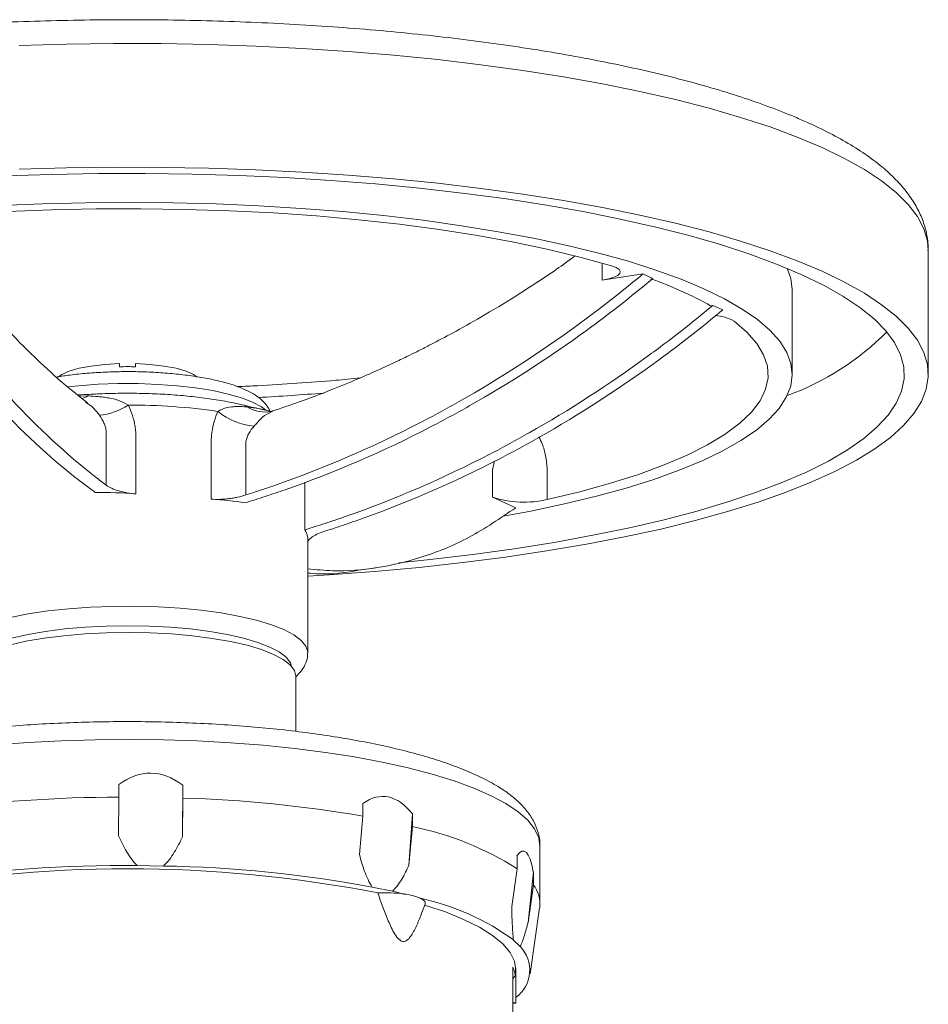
# Model space of a CAD drawing. Header units: millimetres. Extents: x 68 to 359, y -273 to 657.
# Tile 13 of 13: x 200 to 313, y 534 to 657. Entities that reach past the tile are written whole.
import ezdxf

# ---------------------------------------------------------------- set-up
doc = ezdxf.new("R2010")
doc.units = ezdxf.units.MM

msp = doc.modelspace()

# ---------------------------------------------------------------- linework, layer by layer
at = {"color": 7, "linetype": 'Continuous', "lineweight": 15}
for p, q in [((313.34, 612.8), (313.34, 628.26)), ((277.7, 625.35), (272.62, 624.59)), ((278.95, 624.79), (277.7, 625.35)), ((296.34, 612.8), (296.34, 623.43)), ((286.41, 621.42), (286.15, 621.38)), ((287.66, 620.86), (286.41, 621.42)), ((207.28, 610.09), (208.37, 610.11)), ((210.67, 598.96), (210.67, 605.62)), ((228.11, 604.4), (228.11, 597.74)), ((258.9, 597.46), (258.9, 600.8)), ((261.81, 596.15), (258.9, 597.46)), ((235.84, 578.03), (235.84, 592.12)), ((242.23, 588.34), (244.4, 588.66)), ((234.34, 568.21), (234.34, 575.13)), ((212.25, 560), (212.25, 561.59)), ((220.2, 555.04), (220.23, 561.48)), ((220.23, 561.48), (220.23, 559.88)), ((212.21, 555.16), (212.25, 560)), ((220.23, 559.88), (220.2, 555.04)), ((242.72, 557.62), (242.72, 559.21)), ((242.29, 552.82), (242.72, 557.62)), ((248.48, 551.51), (248.92, 557.9)), ((248.92, 557.9), (248.92, 556.31)), ((248.92, 556.31), (248.48, 551.51)), ((264.84, 546.67), (264.84, 553.88)), ((261.97, 551.06), (261.97, 552.65)), ((217.8, 551.39), (214.55, 551.44)), ((261.31, 546.35), (261.97, 551.06)), ((263.35, 544.35), (264.01, 550.65)), ((264.01, 550.65), (264.01, 549.06)), ((246.4, 548.24), (243.88, 548.77)), ((264.01, 549.06), (263.35, 544.35)), ((250.02, 545.39), (250.49, 546.63)), ((263.6, 537.94), (264.8, 546.17)), ((262.37, 541.33), (261.54, 542.15)), ((261.44, 538.75), (261.44, 523.13)), ((261.78, 538.76), (261.78, 537.77)), ((261.78, 537.77), (261.44, 537.28)), ((261.78, 538.15), (261.84, 538.13)), ((261.84, 538.13), (261.84, 538.43)), ((261.84, 538.13), (261.84, 534.27)), ((261.44, 534.37), (261.84, 534.27)), ((261.84, 534.27), (261.44, 534.16))]:
    msp.add_line(p, q, dxfattribs=at)
at = {"color": 8, "linetype": 'Continuous', "lineweight": 15}
msp.add_line((272.62, 624.59), (272.62, 626.67), dxfattribs=at)
at = {"color": 8, "linetype": 'Continuous', "lineweight": 15, "flags": 128}
for points in [[(300.07, 641.14), (296.96, 642.45), (293.57, 643.71), (289.89, 644.91), (285.95, 646.05), (281.75, 647.14), (277.3, 648.15), (272.64, 649.1), (267.76, 649.97), (262.7, 650.77), (257.46, 651.48), (252.07, 652.12), (246.54, 652.67), (240.89, 653.14), (235.15, 653.52), (229.33, 653.81), (223.45, 654.01), (217.54, 654.12), (211.61, 654.14), (205.69, 654.06), (199.8, 653.9)], [(313.34, 628.26), (313.23, 629.47), (312.78, 631), (311.97, 632.52), (310.82, 634.03), (309.33, 635.51), (307.5, 636.97), (305.35, 638.4), (302.86, 639.79), (300.07, 641.14)], [(296.34, 623.42), (296.17, 624.78), (295.71, 626.06)], [(228.95, 609.33), (227.55, 609.87), (225.88, 610.35), (223.96, 610.77), (221.83, 611.12), (219.54, 611.38), (217.13, 611.56), (214.64, 611.65), (212.13, 611.66), (209.64, 611.57), (207.22, 611.39), (205.83, 611.24)], [(230.55, 608.37), (230.04, 608.74), (228.95, 609.33)], [(231.49, 608.2), (230.6, 607.77), (230.6, 607.77), (230.6, 607.77)], [(198.68, 582.45), (200.93, 582.89), (203.39, 583.25), (205.99, 583.53), (208.72, 583.73), (211.51, 583.83), (214.34, 583.85), (217.15, 583.77), (219.9, 583.6), (222.54, 583.34), (225.04, 583), (227.36, 582.58), (229.45, 582.09), (231.29, 581.54), (232.85, 580.93), (234.1, 580.27), (235.03, 579.58), (235.61, 578.87), (235.84, 578.14), (235.84, 578.03)], [(264.84, 553.88), (264.68, 554.93), (264.17, 556.02), (263.32, 557.1), (262.12, 558.16), (260.59, 559.19), (258.73, 560.18), (256.57, 561.13), (254.11, 562.02), (251.37, 562.87), (248.38, 563.65), (245.14, 564.37), (241.69, 565.01), (238.04, 565.58), (234.22, 566.07), (230.26, 566.47), (226.19, 566.79), (222.03, 567.02), (217.81, 567.16), (213.55, 567.21), (209.3, 567.17), (205.07, 567.04), (200.9, 566.82), (196.82, 566.51)]]:
    msp.add_lwpolyline(points, dxfattribs=at)
at = {"color": 7, "linetype": 'Continuous', "lineweight": 15, "flags": 128}
for points in [[(300.07, 625.69), (296.96, 627), (293.57, 628.25), (289.89, 629.46), (285.95, 630.6), (281.75, 631.68), (277.3, 632.7), (272.64, 633.64), (267.76, 634.52), (262.7, 635.31), (257.46, 636.03), (252.07, 636.67), (246.54, 637.22), (240.89, 637.68), (235.15, 638.06), (229.33, 638.35), (223.45, 638.55), (217.54, 638.66), (211.61, 638.68), (205.69, 638.61), (199.8, 638.45)], [(297.46, 625.3), (294.4, 626.59), (291.03, 627.83), (287.38, 629.02), (283.46, 630.15), (279.29, 631.21), (274.87, 632.21), (270.23, 633.14), (265.39, 633.99), (260.35, 634.76), (255.14, 635.46), (249.78, 636.07), (244.29, 636.6), (238.68, 637.04), (232.98, 637.39), (227.21, 637.65), (221.39, 637.82), (215.53, 637.9), (209.68, 637.89), (203.83, 637.79), (198.02, 637.59)], [(273.78, 626.37), (269.99, 627.42), (265.92, 628.41), (261.59, 629.32), (257.03, 630.15), (252.26, 630.89), (247.3, 631.55), (242.18, 632.12), (236.91, 632.59), (231.54, 632.97), (226.07, 633.24), (220.54, 633.42), (214.98, 633.5), (209.41, 633.48), (203.85, 633.36), (198.35, 633.14), (192.91, 632.82), (187.58, 632.41)], [(197.35, 633.88), (202.71, 634.11), (208.12, 634.24), (213.55, 634.29), (218.97, 634.24), (224.38, 634.09), (229.74, 633.86), (235.02, 633.54), (240.21, 633.13), (245.29, 632.63), (250.24, 632.05), (255.02, 631.38), (259.62, 630.63), (264.03, 629.81), (268.22, 628.92), (272.18, 627.96), (275.88, 626.93), (279.31, 625.84), (282.47, 624.69), (285.32, 623.5), (285.32, 623.5)], [(273.78, 626.37), (274.34, 626.16), (274.71, 625.92), (274.87, 625.67), (274.82, 625.41), (274.55, 625.16), (274.07, 624.94), (273.42, 624.75), (272.62, 624.59)], [(235.84, 587.59), (238.5, 587.75), (244.19, 588.18), (249.77, 588.7), (255.22, 589.3), (260.53, 589.98), (265.67, 590.75), (270.63, 591.59), (275.38, 592.5), (279.92, 593.49), (284.22, 594.55), (288.28, 595.67), (292.07, 596.84), (295.58, 598.08), (298.81, 599.37), (301.73, 600.7), (304.35, 602.08), (306.64, 603.49), (308.61, 604.94), (310.24, 606.41), (311.54, 607.91), (312.48, 609.42), (313.08, 610.95), (313.33, 612.48), (313.23, 614.02), (312.78, 615.55), (311.97, 617.07), (310.82, 618.57), (309.33, 620.06), (307.5, 621.51), (305.35, 622.94), (302.86, 624.34), (300.07, 625.69)], [(247.23, 589.28), (251.14, 589.68), (256.46, 590.32), (261.63, 591.03), (266.62, 591.82), (271.42, 592.7), (276, 593.64), (280.36, 594.65), (284.47, 595.73), (288.32, 596.88), (291.9, 598.08), (295.19, 599.33), (298.19, 600.64), (300.87, 601.98), (303.23, 603.37), (305.27, 604.79), (306.97, 606.24), (308.33, 607.72), (309.34, 609.21), (310, 610.72), (310.31, 612.23), (310.27, 613.75), (309.87, 615.26), (309.12, 616.77), (308.02, 618.26), (306.58, 619.73), (304.79, 621.17), (302.67, 622.59), (300.23, 623.96), (297.46, 625.3)], [(285.32, 623.5), (287.87, 622.26), (290.1, 620.97), (292, 619.66), (293.56, 618.31), (294.78, 616.94), (295.66, 615.55), (296.17, 614.15), (296.34, 612.75), (296.15, 611.34), (295.6, 609.95), (294.7, 608.56), (293.46, 607.19), (291.87, 605.85), (289.94, 604.53), (287.69, 603.25), (285.11, 602.02), (282.24, 600.82), (279.06, 599.68), (275.6, 598.6), (271.88, 597.58), (267.91, 596.62), (263.7, 595.73), (260.3, 595.09)], [(265.75, 597.16), (269.83, 598.14), (273.64, 599.2), (277.15, 600.31), (280.35, 601.49), (283.23, 602.73), (285.77, 604.01), (287.96, 605.34), (289.79, 606.7), (291.24, 608.09), (292.32, 609.51), (293.01, 610.94), (293.32, 612.38), (293.24, 613.82), (292.77, 615.26), (291.92, 616.68), (290.69, 618.09), (289.08, 619.47)], [(204.67, 612.46), (205.11, 612.78), (206.04, 613.2), (207.29, 613.56), (208.8, 613.85), (210.51, 614.05), (212.34, 614.15)], [(214.34, 614.15), (216.17, 614.05), (217.88, 613.85), (219.39, 613.56), (220.63, 613.2), (221.57, 612.78), (222.01, 612.46)], [(208.58, 608.99), (208.09, 609.35), (208.09, 609.35), (208.09, 609.35)], [(192.34, 575.13), (192.34, 575.15), (192.53, 575.86), (193.08, 576.56), (193.97, 577.23), (195.2, 577.87), (196.73, 578.46), (198.55, 578.99), (200.62, 579.46), (202.91, 579.85), (205.38, 580.16), (207.99, 580.39), (210.68, 580.52), (213.43, 580.57)], [(198.84, 579.85), (200.86, 580.31), (203.09, 580.69), (205.49, 581), (208.03, 581.22), (210.66, 581.36), (213.34, 581.4), (216.01, 581.36), (218.64, 581.22), (221.18, 581), (223.59, 580.69), (225.82, 580.31), (227.83, 579.85), (229.6, 579.33), (231.09, 578.75), (232.28, 578.13), (233.14, 577.47), (233.66, 576.79), (233.82, 576.33)], [(213.43, 580.57), (216.17, 580.52), (218.86, 580.38), (221.46, 580.14), (223.91, 579.83), (226.19, 579.43), (228.25, 578.96), (230.05, 578.42), (231.57, 577.83), (232.77, 577.19), (233.65, 576.52), (234.17, 575.82), (234.34, 575.13)], [(249.93, 547.36), (250.11, 547.26), (250.26, 547.16), (250.38, 547.06), (250.46, 546.95), (250.5, 546.84), (250.51, 546.73), (250.49, 546.63)], [(261.84, 538.43), (261.65, 539.52), (261.1, 540.61), (260.18, 541.69), (258.9, 542.73), (257.27, 543.75), (255.3, 544.72), (253.02, 545.65), (250.43, 546.52)]]:
    msp.add_lwpolyline(points, dxfattribs=at)
at = {"color": 7, "linetype": 'Continuous', "lineweight": 15}
for centre, radius, start, end in [((261.88, 577.51), 50.14, 61.0442, 70.4154), ((286.37, 614.52), 5.64, 61.3783, 86.2406), ((208.62, 610.06), 0.255, 107.6571, 169.2272), ((209.09, 615.45), 7.79, 275.3901, 303.7544), ((213.63, 531.71), 77.26, 81.8283, 90.1582), ((229.86, 614.56), 8.25, 230.5556, 264.975), ((262.89, 610.19), 13.34, 252.6018, 282.3813), ((212.69, 381.66), 178.34, 90.1424, 97.6599), ((215.41, 399.05), 160.91, 80.229, 88.2825), ((241.31, 518.56), 38.51, 57.5636, 78.615), ((213.34, 387.7), 163.35, 78.9698, 101.0302), ((212.76, 378.43), 173.02, 89.407, 98.3953), ((215.28, 395.34), 156.07, 79.4397, 89.0718), ((260.89, 546.65), 3.94, 353.0782, 37.6944), ((245.51, 529.91), 18.14, 82.5906, 92.9074), ((227.57, 464.75), 85.58, 76.2904, 77.2875), ((247.09, 540.66), 7.27, 66.9903, 83.988), ((243.25, 516.95), 31.14, 54.0386, 77.6157), ((259.32, 538.39), 4.24, 306.4241, 44.0625), ((258.03, 537.02), 3.82, 11.3219, 26.7932), ((258.54, 538.13), 3.3, 0.0382, 11.065)]:
    msp.add_arc(centre, radius, start, end, dxfattribs=at)
at = {"color": 8, "linetype": 'Continuous', "lineweight": 15}
for centre, radius, start, end in [((284.63, 641.2), 32.95, 289.6504, 315.5206), ((207, 612.25), 2.54, 283.0131, 302.6267), ((214.55, 890.85), 281.34, 273.0813, 274.7475), ((227.69, 608.02), 0.942, 47.0153, 75.845), ((230.46, 612.12), 4.02, 237.9156, 282.7004)]:
    msp.add_arc(centre, radius, start, end, dxfattribs=at)
at = {"color": 7, "linetype": 'Continuous', "lineweight": 15}
for major_axis, ratio, start_param, end_param in [((2.86, 486.6), 0.105672, 6.204511, 6.360007), ((32.1, 483.68), 0.083262, 6.19353, 6.349027), ((49.47, 476.86), 0.030006, 6.181517, 6.337014)]:
    msp.add_ellipse((213.34, 76.4), major_axis=major_axis, ratio=ratio, start_param=start_param, end_param=end_param, dxfattribs=at)
for points, knots in [([(298.24, 644.27), (297.72, 644.5), (296.19, 645.18), (293.45, 646.25), (289.96, 647.47), (286.23, 648.62), (282.28, 649.71), (278.13, 650.72), (273.78, 651.66), (269.25, 652.54), (264.55, 653.34), (259.69, 654.07), (254.69, 654.73), (249.56, 655.31), (244.31, 655.81), (238.97, 656.23), (233.56, 656.57), (228.07, 656.83), (222.55, 657.01), (216.99, 657.1), (211.42, 657.11), (205.86, 657.04), (200.33, 656.89), (194.83, 656.66), (189.39, 656.34), (184.03, 655.95), (178.76, 655.47), (173.6, 654.92), (168.56, 654.29), (163.66, 653.58), (158.92, 652.8), (154.34, 651.95), (149.94, 651.03), (145.74, 650.05), (141.75, 648.99), (137.97, 647.87), (134.41, 646.68), (131.09, 645.43), (128.01, 644.11), (125.18, 642.72), (122.6, 641.25), (120.29, 639.69), (118.26, 638.03), (116.6, 636.33), (115.31, 634.63), (114.37, 632.96), (113.71, 631.2), (113.36, 629.64), (113.37, 628.65), (113.38, 628.3)], [0, 0, 0, 0, 0.011545, 0.034033, 0.056394, 0.078631, 0.100768, 0.122824, 0.144815, 0.166754, 0.188651, 0.210513, 0.232348, 0.25416, 0.275954, 0.297733, 0.319501, 0.34126, 0.363013, 0.384761, 0.406507, 0.428253, 0.45, 0.471751, 0.493506, 0.515268, 0.537041, 0.558825, 0.580625, 0.602445, 0.624287, 0.646159, 0.668065, 0.690015, 0.712018, 0.734086, 0.756235, 0.778485, 0.800858, 0.823383, 0.846083, 0.868965, 0.89198, 0.914831, 0.934605, 0.953234, 0.97092, 0.989722, 1, 1, 1, 1]), ([(313.3, 628.29), (313.31, 628.54), (313.34, 629.4), (313.05, 630.85), (312.47, 632.6), (311.59, 634.29), (310.4, 635.94), (308.9, 637.57), (307.07, 639.17), (304.9, 640.73), (302.41, 642.22), (300.15, 643.4), (298.69, 644.07), (298.24, 644.27)], [0, 0, 0, 0, 0.036625, 0.124765, 0.213425, 0.30492, 0.401205, 0.50339, 0.611162, 0.722738, 0.835888, 0.948854, 1, 1, 1, 1]), ([(208.32, 609.25), (207.32, 610.04), (205.23, 611.69), (202.2, 614.46), (199.39, 617.24), (197.07, 619.72), (195.2, 621.85), (193.83, 623.47), (192.83, 624.69), (192.09, 625.61), (191.4, 626.49), (190.7, 627.4), (189.75, 628.65), (188.52, 630.31), (187.57, 631.66), (187.09, 632.35)], [0, 0, 0, 0, 0.138591, 0.291993, 0.423131, 0.531959, 0.618513, 0.686822, 0.724297, 0.759437, 0.792242, 0.822732, 0.860514, 0.92934, 1, 1, 1, 1]), ([(209.28, 598.07), (208.8, 598.42), (208.32, 598.78), (207.35, 599.51), (203.35, 602.63), (199.39, 606.38), (195.05, 611.12), (191.2, 615.5), (187.47, 620.41), (184.31, 625.04), (182.72, 627.41), (181.16, 629.87), (180.04, 631.72)], [0.2198668, 0.2198668, 0.2198668, 0.2198668, 0.25, 0.25, 0.28, 0.5, 0.5, 0.56, 0.75, 0.75, 0.78, 0.8615649, 0.8615649, 0.8615649, 0.8615649]), ([(210.67, 598.96), (210.45, 599.13), (210.23, 599.29), (209.52, 599.83), (205.52, 602.96), (201.56, 606.7), (197.22, 611.45), (193.37, 615.82), (189.64, 620.73), (186.48, 625.36), (184.89, 627.74), (183.33, 630.2), (182.21, 632.04)], [0.2360471, 0.2360471, 0.2360471, 0.2360471, 0.25, 0.25, 0.28, 0.5, 0.5, 0.56, 0.75, 0.75, 0.78, 0.8615649, 0.8615649, 0.8615649, 0.8615649]), ([(269.17, 627.57), (268.42, 627.02), (266.01, 625.26), (262.09, 622.74), (257.75, 620.1), (254.2, 618.11), (251.62, 616.74), (249.84, 615.83), (248.45, 615.14), (246.84, 614.36), (244.67, 613.36), (241.91, 612.14), (238.54, 610.76), (235, 609.41), (232.57, 608.61), (231.48, 608.25)], [0, 0, 0, 0, 0.063432, 0.202789, 0.319703, 0.413986, 0.48554, 0.524263, 0.55359, 0.594801, 0.651584, 0.723939, 0.81185, 0.915269, 1, 1, 1, 1]), ([(228.11, 597.74), (228.5, 597.86), (228.89, 597.99), (230.12, 598.39), (237.09, 600.75), (244, 603.73), (251.55, 607.64), (258.26, 611.27), (264.75, 615.47), (270.26, 619.49), (273.04, 621.56), (275.75, 623.72), (277.7, 625.35)], [0.2360471, 0.2360471, 0.2360471, 0.2360471, 0.25, 0.25, 0.28, 0.5, 0.5, 0.56, 0.75, 0.75, 0.78, 0.8615649, 0.8615649, 0.8615649, 0.8615649]), ([(228, 596.76), (228.84, 597.01), (229.69, 597.28), (231.36, 597.83), (238.33, 600.18), (245.24, 603.17), (252.8, 607.08), (259.5, 610.71), (266, 614.91), (271.51, 618.93), (274.28, 621), (277, 623.16), (278.95, 624.79)], [0.2198668, 0.2198668, 0.2198668, 0.2198668, 0.25, 0.25, 0.28, 0.5, 0.5, 0.56, 0.75, 0.75, 0.78, 0.8615649, 0.8615649, 0.8615649, 0.8615649]), ([(296.34, 623.43), (296.35, 623.53), (296.37, 623.66), (296.36, 623.62), (296.36, 623.62)], [0, 0, 0, 0, 0.8156982, 1, 1, 1, 1]), ([(235.47, 593.39), (236.31, 593.65), (237.15, 593.91), (238.83, 594.46), (245.8, 596.82), (252.71, 599.8), (260.27, 603.71), (266.97, 607.35), (273.46, 611.54), (278.97, 615.57), (281.75, 617.63), (284.47, 619.79), (286.41, 621.42)], [0.2198668, 0.2198668, 0.2198668, 0.2198668, 0.25, 0.25, 0.28, 0.5, 0.5, 0.56, 0.75, 0.75, 0.78, 0.8615649, 0.8615649, 0.8615649, 0.8615649]), ([(238.07, 593.25), (238.46, 593.37), (238.85, 593.5), (240.08, 593.9), (247.04, 596.26), (253.95, 599.24), (261.51, 603.15), (268.21, 606.79), (274.71, 610.98), (280.22, 615), (282.99, 617.07), (285.71, 619.23), (287.66, 620.86)], [0.2360471, 0.2360471, 0.2360471, 0.2360471, 0.25, 0.25, 0.28, 0.5, 0.5, 0.56, 0.75, 0.75, 0.78, 0.8615649, 0.8615649, 0.8615649, 0.8615649]), ([(231.11, 608.16), (231.1, 608.18), (231.02, 608.51), (230.62, 609.05), (229.96, 609.77), (229.09, 610.37), (228.18, 610.84), (227.07, 611.3), (225.7, 611.75), (223.86, 612.2), (221.85, 612.56), (219.72, 612.83), (217.49, 613.03), (215.2, 613.14), (212.87, 613.16), (210.55, 613.1), (208.29, 612.96), (206.26, 612.76), (205.06, 612.57), (204.53, 612.48)], [0, 0, 0, 0, 0.003416, 0.050181, 0.101172, 0.161339, 0.217669, 0.254272, 0.327993, 0.399458, 0.469298, 0.538207, 0.606579, 0.674648, 0.742569, 0.810462, 0.878411, 0.946524, 1, 1, 1, 1]), ([(242.37, 612.36), (241.36, 612.26), (238.78, 612), (234.5, 611.68), (230.4, 611.42), (227.9, 611.31), (227.06, 611.28)], [0, 0, 0, 0, 0.204707, 0.522134, 0.839677, 1, 1, 1, 1]), ([(208.54, 610.31), (208.1, 610.28), (207.63, 610.26), (207.15, 610.23), (207.11, 610.23)], [0, 0, 0, 0, 0.921337, 1, 1, 1, 1]), ([(208.37, 610.11), (208.79, 610.1), (209.22, 610.07), (209.86, 610.01), (210.07, 609.99), (210.5, 609.93), (210.72, 609.9), (211.37, 609.79), (211.79, 609.69), (212.63, 609.4), (213.03, 609.21), (213.42, 608.97)], [0, 0, 0, 0, 0.25, 0.25, 0.375, 0.375, 0.5, 0.5, 0.75, 0.75, 1, 1, 1, 1]), ([(227.92, 608.94), (227.57, 609.02), (226.55, 609.26), (224.71, 609.6), (222.38, 609.94), (219.92, 610.19), (217.38, 610.36), (214.78, 610.45), (212.17, 610.45), (210.08, 610.39), (208.89, 610.33), (208.55, 610.31)], [0, 0, 0, 0, 0.06636, 0.194382, 0.321369, 0.447572, 0.573292, 0.698731, 0.824041, 0.94935, 1, 1, 1, 1]), ([(213.42, 608.97), (213.63, 608.54), (213.81, 608.11), (214.09, 607.21), (214.2, 606.76), (214.31, 606.07), (214.33, 605.84), (214.37, 605.37), (214.37, 605.13), (214.37, 604.43), (214.37, 602.09), (214.37, 599.74), (214.37, 597.87)], [0, 0, 0, 0, 0.125, 0.125, 0.25, 0.25, 0.3125, 0.3125, 0.375, 0.375, 0.5, 1, 1, 1, 1]), ([(231.1, 608.17), (230.93, 608.22), (230.22, 608.43), (229.08, 608.66), (228.23, 608.86), (227.92, 608.94)], [0, 0, 0, 0, 0.171802, 0.697155, 1, 1, 1, 1]), ([(210.67, 605.62), (210.66, 605.81), (210.62, 606), (210.52, 606.36), (210.46, 606.54), (210.24, 607.05), (210.04, 607.38), (209.82, 607.69)], [0, 0, 0, 0, 0.25, 0.25, 0.5, 0.5, 1, 1, 1, 1]), ([(223.78, 597.21), (223.78, 599.08), (223.78, 601.41), (223.78, 603.74), (223.78, 604.44), (223.79, 604.67), (223.81, 605.14), (223.84, 605.37), (223.93, 606.05), (224.02, 606.5), (224.28, 607.37), (224.43, 607.78), (224.62, 608.18)], [0, 0, 0, 0, 0.5, 0.625, 0.625, 0.6875, 0.6875, 0.75, 0.75, 0.875, 0.875, 1, 1, 1, 1]), ([(224.62, 608.18), (224.95, 608.37), (225.28, 608.51), (225.92, 608.7), (226.23, 608.75), (226.71, 608.78), (226.86, 608.79), (227.17, 608.79), (227.32, 608.79), (227.76, 608.77), (228.05, 608.75), (228.33, 608.71)], [0, 0, 0, 0, 0.25, 0.25, 0.5, 0.5, 0.625, 0.625, 0.75, 0.75, 1, 1, 1, 1]), ([(230.6, 607.77), (230.48, 607.71), (230.37, 607.62), (230.15, 607.43), (230.03, 607.31), (229.79, 607.06), (229.67, 606.93), (229.41, 606.64), (229.27, 606.49), (229.14, 606.34)], [0, 0, 0, 0, 0.25, 0.25, 0.5, 0.5, 0.75, 0.75, 1, 1, 1, 1]), ([(231.42, 608.22), (231.39, 608.21), (231.26, 608.18), (231.11, 608.18), (231.12, 608.18), (231.13, 608.18)], [0, 0, 0, 0, 0.185919, 0.676242, 1, 1, 1, 1]), ([(231.45, 608.22), (231.45, 608.22), (231.44, 608.22), (231.38, 608.21), (231.34, 608.2)], [0, 0, 0, 0, 0.280264, 1, 1, 1, 1]), ([(229.14, 606.34), (228.89, 606.06), (228.66, 605.76), (228.39, 605.28), (228.32, 605.11), (228.19, 604.77), (228.14, 604.58), (228.11, 604.4)], [0, 0, 0, 0, 0.5, 0.5, 0.75, 0.75, 1, 1, 1, 1]), ([(235.47, 593.39), (235.47, 594.53), (235.47, 596.25), (235.47, 598.24), (235.47, 599.09), (235.47, 599.36)], [0, 0, 0, 0, 0.575077, 0.862615, 1, 1, 1, 1]), ([(214.37, 597.87), (213.99, 597.9), (213.62, 597.94), (213.07, 598.04), (212.9, 598.08), (212.55, 598.16), (212.39, 598.2), (211.91, 598.34), (211.61, 598.45), (211.09, 598.69), (210.86, 598.82), (210.67, 598.96)], [0, 0, 0, 0, 0.25, 0.25, 0.375, 0.375, 0.5, 0.5, 0.75, 0.75, 1, 1, 1, 1]), ([(228.11, 597.74), (227.79, 597.63), (227.44, 597.54), (226.9, 597.43), (226.71, 597.39), (226.34, 597.33), (225.97, 597.28), (225.59, 597.24), (225.22, 597.21), (225.03, 597.2), (224.48, 597.18), (224.12, 597.19), (223.78, 597.21)], [0, 0, 0, 0, 0.25, 0.25, 0.375, 0.375, 0.5, 0.625, 0.625, 0.75, 0.75, 1, 1, 1, 1]), ([(235.84, 588.53), (236.88, 588.42), (239.79, 588.11), (244.48, 588.55), (250.19, 589.85), (256.03, 592.22), (259.89, 594.84), (261.81, 596.15)], [0, 0, 0, 0, 0.112864, 0.316986, 0.521258, 0.761396, 1, 1, 1, 1]), ([(235.84, 592.12), (235.84, 592.13), (235.85, 592.28), (235.8, 592.57), (235.71, 592.91), (235.59, 593.18), (235.51, 593.32), (235.47, 593.39)], [0, 0, 0, 0, 0.040157, 0.334107, 0.666423, 0.833135, 1, 1, 1, 1]), ([(235.82, 591.79), (235.83, 591.91), (235.9, 592.03), (236.06, 592.23), (236.13, 592.29), (236.29, 592.42), (236.37, 592.48), (236.67, 592.67), (236.91, 592.8), (237.44, 593.03), (237.74, 593.15), (238.07, 593.25)], [0, 0, 0, 0, 0.25, 0.25, 0.375, 0.375, 0.5, 0.5, 0.75, 0.75, 1, 1, 1, 1]), ([(235.84, 587.99), (235.94, 587.98), (237.97, 587.77), (240.11, 587.89), (242.09, 588.34), (242.23, 588.37)], [0, 0, 0, 0, 0.047219, 0.933792, 1, 1, 1, 1]), ([(234.34, 575.04), (234.61, 575.31), (235.11, 575.8), (235.61, 576.71), (235.85, 577.48), (235.81, 577.92), (235.8, 578.03)], [0, 0, 0, 0, 0.337682, 0.633015, 0.909545, 1, 1, 1, 1]), ([(264.81, 553.85), (264.82, 553.97), (264.87, 554.56), (264.63, 555.61), (264.13, 556.93), (263.33, 558.16), (262.27, 559.35), (260.89, 560.5), (259.16, 561.62), (257.12, 562.68), (254.8, 563.66), (252.26, 564.56), (249.49, 565.39), (246.53, 566.14), (243.37, 566.82), (240.04, 567.42), (236.56, 567.95), (232.94, 568.4), (229.2, 568.77), (225.37, 569.06), (221.47, 569.27), (217.52, 569.4), (213.54, 569.45), (209.57, 569.41), (205.61, 569.29), (201.71, 569.09), (197.87, 568.8), (194.13, 568.44), (190.51, 568), (187.02, 567.48), (183.69, 566.89), (180.53, 566.23), (177.57, 565.49), (174.81, 564.69), (172.27, 563.81), (169.95, 562.86), (167.87, 561.82), (166.03, 560.68), (164.53, 559.47), (163.38, 558.21), (162.56, 556.96), (162.06, 555.65), (161.82, 554.59), (161.86, 553.99), (161.87, 553.83)], [0, 0, 0, 0, 0.005107, 0.024627, 0.044179, 0.06464, 0.086856, 0.111303, 0.137608, 0.16465, 0.191446, 0.217872, 0.243985, 0.269863, 0.295567, 0.321144, 0.346628, 0.372042, 0.397405, 0.42273, 0.448029, 0.473309, 0.498579, 0.523846, 0.549115, 0.574391, 0.599683, 0.624997, 0.650343, 0.675733, 0.701181, 0.726707, 0.752335, 0.7781, 0.804053, 0.830258, 0.856802, 0.883771, 0.911136, 0.934338, 0.95535, 0.974795, 0.993438, 1, 1, 1, 1]), ([(214.55, 551.44), (214.28, 551.7), (214.04, 551.98), (213.6, 552.57), (213.4, 552.88), (212.84, 553.82), (212.51, 554.48), (212.21, 555.16)], [0, 0, 0, 0, 0.25, 0.25, 0.5, 0.5, 1, 1, 1, 1]), ([(220.2, 555.04), (219.89, 554.38), (219.55, 553.73), (218.98, 552.8), (218.78, 552.5), (218.33, 551.92), (218.08, 551.64), (217.8, 551.39)], [0, 0, 0, 0, 0.5, 0.5, 0.75, 0.75, 1, 1, 1, 1]), ([(243.88, 548.77), (243.68, 549.07), (243.51, 549.39), (243.21, 550.04), (243.07, 550.37), (242.69, 551.4), (242.48, 552.1), (242.29, 552.82)], [0, 0, 0, 0, 0.25, 0.25, 0.5, 0.5, 1, 1, 1, 1]), ([(248.48, 551.51), (248.2, 550.9), (247.91, 550.3), (247.4, 549.46), (247.22, 549.19), (246.84, 548.68), (246.63, 548.44), (246.4, 548.24)], [0, 0, 0, 0, 0.5, 0.5, 0.75, 0.75, 1, 1, 1, 1]), ([(244.59, 548.03), (245, 546.85), (245.62, 545.09), (246.52, 543.12), (247.13, 542.28), (247.55, 542), (247.88, 541.95), (248.29, 542.12), (248.84, 542.75), (249.42, 543.9), (249.83, 544.87), (250.02, 545.38), (250.02, 545.39)], [0, 0, 0, 0, 0.292556, 0.439269, 0.513231, 0.547031, 0.581014, 0.621839, 0.697342, 0.846815, 0.999055, 1, 1, 1, 1]), ([(261.54, 542.15), (261.49, 542.47), (261.46, 542.8), (261.41, 543.48), (261.39, 543.83), (261.34, 544.89), (261.32, 545.62), (261.31, 546.35)], [0, 0, 0, 0, 0.25, 0.25, 0.5, 0.5, 1, 1, 1, 1]), ([(263.35, 544.35), (263.2, 543.77), (263.05, 543.21), (262.81, 542.44), (262.73, 542.19), (262.55, 541.72), (262.46, 541.51), (262.37, 541.33)], [0, 0, 0, 0, 0.5, 0.5, 0.75, 0.75, 1, 1, 1, 1])]:
    msp.add_open_spline(points, degree=3, knots=knots, dxfattribs=at)
for points in [[(212.34, 614.15), (212.34, 614.02), (212.34, 613.88), (212.34, 613.74)], [(212.34, 613.74), (213.01, 613.78), (213.67, 613.78), (214.34, 613.74)], [(214.34, 614.15), (214.34, 614.02), (214.34, 613.88), (214.34, 613.74)], [(214.37, 597.87), (212.67, 598), (210.96, 598.07), (209.28, 598.07)], [(228, 596.76), (226.71, 596.97), (225.29, 597.12), (223.78, 597.21)]]:
    msp.add_open_spline(points, degree=3, dxfattribs=at)
at = {"color": 8, "linetype": 'Continuous', "lineweight": 15}
for points, knots in [([(209.82, 607.69), (209.59, 607.99), (209.32, 608.35), (208.89, 608.79), (208.71, 608.91), (208.58, 608.99)], [0, 0, 0, 0, 0.606765, 0.734537, 1, 1, 1, 1]), ([(228.33, 608.71), (229.28, 608.61), (230.3, 608.5), (231.04, 608.19), (231.1, 608.16)], [0, 0, 0, 0, 0.922992, 1, 1, 1, 1]), ([(264.69, 604.99), (264.85, 604.71), (265.22, 603.99), (265.58, 602.63), (265.78, 600.92), (265.74, 599.06), (265.75, 597.79), (265.75, 597.16)], [0, 0, 0, 0, 0.134047, 0.334508, 0.541374, 0.770649, 1, 1, 1, 1]), ([(258.9, 600.8), (258.9, 600.8), (258.92, 600.88), (259.01, 601.23), (259.1, 601.63), (259.12, 601.94), (259.13, 601.98)], [0, 0, 0, 0, 0.000034, 0.186729, 0.870058, 1, 1, 1, 1])]:
    msp.add_open_spline(points, degree=3, knots=knots, dxfattribs=at)

doc.saveas('drawing.dxf')
